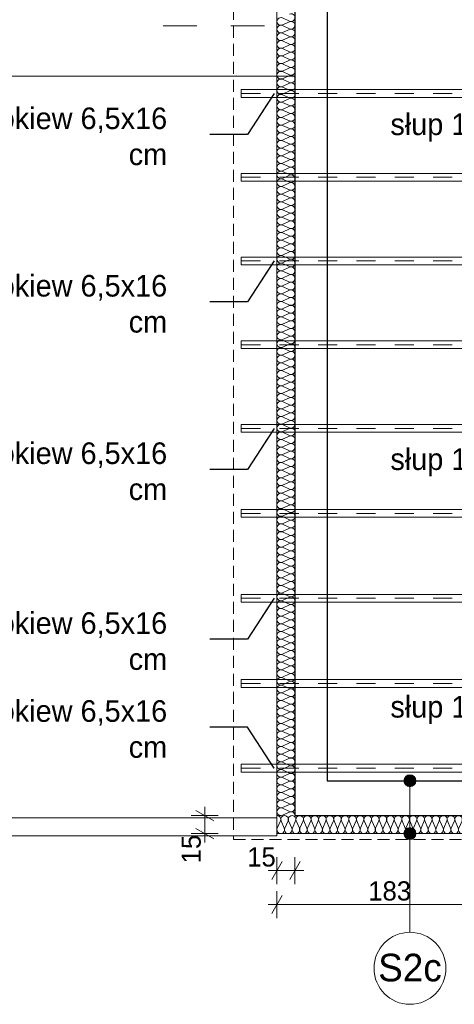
# Model space of a CAD drawing. Extents: x -547885 to -186295, y -25370 to 156194.
# Tile 217 of 256: x -491245 to -487619, y 103285 to 111488. Entities that reach past the tile are written whole.
import ezdxf

# ---------------------------------------------------------------- set-up
doc = ezdxf.new("R2010")
doc.units = 0
doc.header["$MEASUREMENT"] = 0
for name, pattern in [('Dashed', [564.444447, 282.222223, -282.222223]), ('Krawędzie ukryte', [150, 100, -50]), ('Przerywana', [320, 160, -160])]:
    doc.linetypes.add(name, pattern=pattern)
for name, color, linetype in [('Arch ocieplenie', 7, 'Continuous'), ('Arch opisy', 7, 'Continuous'), ('INWENT WYMIARY', 7, 'Continuous')]:
    doc.layers.add(name, color=color, linetype=linetype)
for name, color, linetype, lineweight, true_color in [('Arch ocieplenie_Nr_Pióra__44', 7, 'Continuous', 9, 0x029e21), ('Arch wykończenie_Nr_Pióra__3', 7, 'Continuous', 18, 0xff6600), ('INWENT DACH_Nr_Pióra__2', 7, 'Continuous', 13, 0x7f7f7f), ('INWENT KONST. DREWNIANA_Nr_Pióra__2', 7, 'Continuous', 13, 0x7f7f7f), ('INWENT RURY SPUSTOWE_Nr_Pióra__2', 7, 'Continuous', 13, 0x7f7f7f)]:
    doc.layers.add(name, color=color, linetype=linetype, lineweight=lineweight, true_color=true_color)
for name, color, linetype, lineweight in [('Arch opisy_Nr_Pióra__1', 7, 'Continuous', 25), ('Arch opisy_Nr_Pióra__21', 7, 'Continuous', 9), ('INWENT DACH_Nr_Pióra__21', 7, 'Continuous', 9), ('INWENT KONST. DREWNIANA_Nr_Pióra__21', 7, 'Continuous', 9), ('INWENT KONST. DREWNIANA_Nr_Pióra__46', 5, 'Continuous', 13), ('INWENT OPISY_Nr_Pióra__21', 7, 'Continuous', 9), ('INWENT OPISY_Nr_Pióra__41', 7, 'Continuous', 15), ('INWENT WYMIARY_Nr_Pióra__21', 7, 'Continuous', 9), ('INWENT.ŚCIANY_Nr_Pióra__1', 7, 'Continuous', 25)]:
    doc.layers.add(name, color=color, linetype=linetype, lineweight=lineweight)
doc.styles.add('GENERATED_STYLE_2', font='txt')
doc.styles.add('GENERATED_STYLE_5', font='txt')
doc.styles.add('GENERATED_STYLE_7', font='txt')
doc.dimstyles.new('GENERATED_STYLE__14', dxfattribs={"dimtxt": 0.18, "dimasz": 182.4, "dimexe": 0.18, "dimexo": 0.0625, "dimgap": 0.09, "dimtad": 0, "dimtih": 1, "dimtoh": 1, "dimdec": 4, "dimzin": 0, "dimdsep": 46, "dimcen": 0.09, "dimadec": 0, "dimazin": 0, "dimtfac": 1, "dimtdec": 4, "dimtmove": 0, "dimatfit": 3, "dimldrblk": 'ARROWHEAD_5', "dimfxl": 0, "dimtolj": 1, "dimtzin": 0, "dimarcsym": 0})
doc.dimstyles.new('GENERATED_STYLE__5', dxfattribs={"dimtxt": 160.000002, "dimasz": 114, "dimexe": 0.18, "dimexo": 0, "dimgap": 0.09, "dimtad": 1, "dimtih": 1, "dimtoh": 1, "dimdec": 0, "dimlfac": 0.1, "dimzin": 0, "dimdsep": 46, "dimtxsty": 'GENERATED_STYLE_2', "dimblk": 'ARROWHEAD_2', "dimblk1": 'ARROWHEAD_2', "dimblk2": 'ARROWHEAD_2', "dimcen": 0.09, "dimclrd": 7, "dimclre": 7, "dimclrt": 7, "dimazin": 0, "dimtfac": 1, "dimtdec": 4, "dimtmove": 0, "dimatfit": 3, "dimfxl": 0, "dimtolj": 1, "dimtzin": 0, "dimarcsym": 0})
doc.dimstyles.new('GENERATED_STYLE__7', dxfattribs={"dimtxt": 160.000002, "dimasz": 114, "dimexe": 0.18, "dimexo": 0, "dimgap": 0.09, "dimtad": 1, "dimdec": 0, "dimlfac": 0.1, "dimzin": 0, "dimdsep": 46, "dimtxsty": 'GENERATED_STYLE_2', "dimblk": 'ARROWHEAD_2', "dimblk1": 'ARROWHEAD_2', "dimblk2": 'ARROWHEAD_2', "dimcen": 0.09, "dimclrd": 7, "dimclre": 7, "dimclrt": 7, "dimazin": 0, "dimtfac": 1, "dimtdec": 4, "dimtmove": 0, "dimatfit": 3, "dimfxl": 0, "dimtolj": 1, "dimtzin": 0, "dimarcsym": 0})

# ---------------------------------------------------------------- blocks, each defined once
blk = doc.blocks.new('Izolacja cieplna 14_238', base_point=(-489098.3, 104857.6))
at = {"layer": 'Arch ocieplenie_Nr_Pióra__44', "linetype": 'Continuous'}
for p, q in [((-489095.7, 104752.3), (-489069.4, 104812.9)), ((-489064.1, 104812.9), (-489037.9, 104752.3)), ((-489032.6, 104752.3), (-489006.3, 104812.9)), ((-489001, 104812.9), (-488974.8, 104752.3)), ((-488969.5, 104752.3), (-488943.2, 104812.9)), ((-488937.9, 104812.9), (-488911.7, 104752.3)), ((-488906.4, 104752.3), (-488880.1, 104812.9)), ((-488874.8, 104812.9), (-488848.6, 104752.3)), ((-488843.3, 104752.3), (-488817, 104812.9)), ((-488811.7, 104812.9), (-488785.5, 104752.3)), ((-488780.2, 104752.3), (-488753.9, 104812.9)), ((-488748.6, 104812.9), (-488722.4, 104752.3)), ((-488717.1, 104752.3), (-488690.8, 104812.9)), ((-488685.5, 104812.9), (-488659.3, 104752.3)), ((-488654, 104752.3), (-488627.7, 104812.9)), ((-488622.4, 104812.9), (-488596.1, 104752.3)), ((-488590.8, 104752.3), (-488564.6, 104812.9)), ((-488559.3, 104812.9), (-488533, 104752.3)), ((-488527.7, 104752.3), (-488501.5, 104812.9)), ((-488496.2, 104812.9), (-488469.9, 104752.3)), ((-488464.6, 104752.3), (-488438.4, 104812.9)), ((-488433.1, 104812.9), (-488406.8, 104752.3)), ((-488401.5, 104752.3), (-488375.3, 104812.9)), ((-488370, 104812.9), (-488343.7, 104752.3)), ((-488338.4, 104752.3), (-488312.2, 104812.9)), ((-488306.9, 104812.9), (-488280.6, 104752.3)), ((-488275.3, 104752.3), (-488249.1, 104812.9)), ((-488243.8, 104812.9), (-488217.5, 104752.3)), ((-488212.2, 104752.3), (-488186, 104812.9)), ((-488180.7, 104812.9), (-488154.4, 104752.3)), ((-488149.1, 104752.3), (-488122.9, 104812.9)), ((-488117.6, 104812.9), (-488091.3, 104752.3)), ((-488086, 104752.3), (-488059.8, 104812.9)), ((-488054.5, 104812.9), (-488028.2, 104752.3)), ((-488022.9, 104752.3), (-487996.7, 104812.9)), ((-487991.4, 104812.9), (-487965.1, 104752.3)), ((-487959.8, 104752.3), (-487933.6, 104812.9)), ((-487928.3, 104812.9), (-487902, 104752.3)), ((-487896.7, 104752.3), (-487870.5, 104812.9)), ((-487865.2, 104812.9), (-487838.9, 104752.3)), ((-487833.6, 104752.3), (-487807.4, 104812.9)), ((-487802.1, 104812.9), (-487775.8, 104752.3)), ((-487770.5, 104752.3), (-487744.3, 104812.9)), ((-487739, 104812.9), (-487712.7, 104752.3)), ((-487707.4, 104752.3), (-487681.1, 104812.9)), ((-487675.8, 104812.9), (-487649.6, 104752.3)), ((-487644.3, 104752.3), (-487618, 104812.9)), ((-487612.7, 104812.9), (-487586.5, 104752.3)), ((-487581.2, 104752.3), (-487554.9, 104812.9)), ((-487549.6, 104812.9), (-487523.4, 104752.3)), ((-487518.1, 104752.3), (-487491.8, 104812.9)), ((-487486.5, 104812.9), (-487460.3, 104752.3)), ((-487455, 104752.3), (-487428.7, 104812.9)), ((-487423.4, 104812.9), (-487397.2, 104752.3)), ((-487391.9, 104752.3), (-487365.6, 104812.9)), ((-487360.3, 104812.9), (-487334.1, 104752.3)), ((-487328.8, 104752.3), (-487302.5, 104812.9)), ((-487297.2, 104812.9), (-487271, 104752.3))]:
    blk.add_line(p, q, dxfattribs=at)
for centre, start_param, end_param in [((-489098.3, 104825.7), 4.299596, 6.283185), ((-489035.2, 104825.7), 4.299595, 8.266774), ((-488972.1, 104825.7), 4.299595, 8.266774), ((-488909, 104825.7), 4.299595, 8.266774), ((-488845.9, 104825.7), 4.299595, 8.266774), ((-488782.8, 104825.7), 4.299595, 8.266774), ((-488719.7, 104825.7), 4.299595, 8.266774), ((-488656.6, 104825.7), 4.299595, 8.266774), ((-488593.5, 104825.7), 4.299595, 8.266774), ((-488530.4, 104825.7), 4.299595, 8.266774), ((-488467.3, 104825.7), 4.299595, 8.266774), ((-488404.2, 104825.7), 4.299595, 8.266774), ((-488341.1, 104825.7), 4.299595, 8.266774), ((-488278, 104825.7), 4.299595, 8.266774), ((-488214.9, 104825.7), 4.299595, 8.266774), ((-488151.8, 104825.7), 4.299595, 8.266774), ((-488088.7, 104825.7), 4.299595, 8.266774), ((-488025.6, 104825.7), 4.299595, 8.266774), ((-487962.5, 104825.7), 4.299595, 8.266774), ((-487899.4, 104825.7), 4.299595, 8.266774), ((-487836.3, 104825.7), 4.299595, 8.266774), ((-487773.2, 104825.7), 4.299595, 8.266774), ((-487710.1, 104825.7), 4.299595, 8.266774), ((-487646.9, 104825.7), 4.299595, 8.266774), ((-487583.8, 104825.7), 4.299595, 8.266774), ((-487520.7, 104825.7), 4.299595, 8.266774), ((-487457.6, 104825.7), 4.299595, 8.266774), ((-487394.5, 104825.7), 4.299595, 8.266774), ((-487331.4, 104825.7), 4.299595, 8.266774), ((-487268.3, 104825.7), 0, 1.983589), ((-489066.8, 104739.5), 1.158003, 5.125183), ((-489003.7, 104739.5), 1.158003, 5.125183), ((-488940.6, 104739.5), 1.158003, 5.125183), ((-488877.5, 104739.5), 1.158003, 5.125183), ((-488814.4, 104739.5), 1.158003, 5.125183), ((-488751.3, 104739.5), 1.158003, 5.125183), ((-488688.2, 104739.5), 1.158003, 5.125183), ((-488625, 104739.5), 1.158003, 5.125183), ((-488561.9, 104739.5), 1.158003, 5.125183), ((-488498.8, 104739.5), 1.158003, 5.125183), ((-488435.7, 104739.5), 1.158003, 5.125183), ((-488372.6, 104739.5), 1.158003, 5.125183), ((-488309.5, 104739.5), 1.158003, 5.125183), ((-488246.4, 104739.5), 1.158003, 5.125183), ((-488183.3, 104739.5), 1.158003, 5.125183), ((-488120.2, 104739.5), 1.158003, 5.125183), ((-488057.1, 104739.5), 1.158003, 5.125183), ((-487994, 104739.5), 1.158003, 5.125183), ((-487930.9, 104739.5), 1.158003, 5.125183), ((-487867.8, 104739.5), 1.158003, 5.125183), ((-487804.7, 104739.5), 1.158003, 5.125183), ((-487741.6, 104739.5), 1.158003, 5.125183), ((-487678.5, 104739.5), 1.158003, 5.125183), ((-487615.4, 104739.5), 1.158003, 5.125183), ((-487552.3, 104739.5), 1.158003, 5.125183), ((-487489.2, 104739.5), 1.158003, 5.125183), ((-487426.1, 104739.5), 1.158003, 5.125183), ((-487363, 104739.5), 1.158003, 5.125183), ((-487299.9, 104739.5), 1.158003, 5.125183)]:
    blk.add_ellipse(centre, major_axis=(0, 31.9), ratio=0.989029, start_param=start_param, end_param=end_param, dxfattribs=at)
blk = doc.blocks.new('Izolacja cieplna 14_239', base_point=(-488948.3, 104857.6))
at = {"layer": 'Arch ocieplenie_Nr_Pióra__44', "linetype": 'Continuous'}
for p, q in [((-488993, 111475.6), (-489053.6, 111502.1)), ((-489053.6, 111443.6), (-488993, 111470.2)), ((-488993, 111411.6), (-489053.6, 111438.2)), ((-489053.6, 111379.7), (-488993, 111406.3)), ((-488993, 111347.7), (-489053.6, 111374.3)), ((-489053.6, 111315.8), (-488993, 111342.4)), ((-488993, 111283.8), (-489053.6, 111310.4)), ((-489053.6, 111251.8), (-488993, 111278.4)), ((-488993, 111219.9), (-489053.6, 111246.5)), ((-489053.6, 111187.9), (-488993, 111214.5)), ((-488993, 111156), (-489053.6, 111182.6)), ((-489053.6, 111124), (-488993, 111150.6)), ((-488993, 111092.1), (-489053.6, 111118.6)), ((-489053.6, 111060.1), (-488993, 111086.7)), ((-488993, 111028.1), (-489053.6, 111054.7)), ((-489053.6, 110996.2), (-488993, 111022.8)), ((-488993, 110964.2), (-489053.6, 110990.8)), ((-489053.6, 110932.3), (-488993, 110958.9)), ((-488993, 110900.3), (-489053.6, 110926.9)), ((-489053.6, 110868.4), (-488993, 110894.9)), ((-488993, 110836.4), (-489053.6, 110863)), ((-489053.6, 110804.4), (-488993, 110831)), ((-488993, 110772.5), (-489053.6, 110799.1)), ((-489053.6, 110740.5), (-488993, 110767.1)), ((-488993, 110708.6), (-489053.6, 110735.2)), ((-489053.6, 110676.6), (-488993, 110703.2)), ((-488993, 110644.7), (-489053.6, 110671.2)), ((-489053.6, 110612.7), (-488993, 110639.3)), ((-488993, 110580.7), (-489053.6, 110607.3)), ((-489053.6, 110548.8), (-488993, 110575.4)), ((-488993, 110516.8), (-489053.6, 110543.4)), ((-489053.6, 110484.9), (-488993, 110511.5)), ((-488993, 110452.9), (-489053.6, 110479.5)), ((-489053.6, 110421), (-488993, 110447.5)), ((-488993, 110389), (-489053.6, 110415.6)), ((-489053.6, 110357), (-488993, 110383.6)), ((-488993, 110325.1), (-489053.6, 110351.7)), ((-489053.6, 110293.1), (-488993, 110319.7)), ((-488993, 110261.2), (-489053.6, 110287.7)), ((-489053.6, 110229.2), (-488993, 110255.8)), ((-488993, 110197.2), (-489053.6, 110223.8)), ((-489053.6, 110165.3), (-488993, 110191.9)), ((-488993, 110133.3), (-489053.6, 110159.9)), ((-489053.6, 110101.4), (-488993, 110128)), ((-488993, 110069.4), (-489053.6, 110096)), ((-489053.6, 110037.5), (-488993, 110064)), ((-488993, 110005.5), (-489053.6, 110032.1)), ((-489053.6, 109973.5), (-488993, 110000.1)), ((-488993, 109941.6), (-489053.6, 109968.2)), ((-489053.6, 109909.6), (-488993, 109936.2)), ((-488993, 109877.7), (-489053.6, 109904.3)), ((-489053.6, 109845.7), (-488993, 109872.3)), ((-488993, 109813.8), (-489053.6, 109840.3)), ((-489053.6, 109781.8), (-488993, 109808.4)), ((-488993, 109749.8), (-489053.6, 109776.4)), ((-489053.6, 109717.9), (-488993, 109744.5)), ((-488993, 109685.9), (-489053.6, 109712.5)), ((-489053.6, 109654), (-488993, 109680.6)), ((-488993, 109622), (-489053.6, 109648.6)), ((-489053.6, 109590.1), (-488993, 109616.6)), ((-488993, 109558.1), (-489053.6, 109584.7)), ((-489053.6, 109526.1), (-488993, 109552.7)), ((-488993, 109494.2), (-489053.6, 109520.8)), ((-489053.6, 109462.2), (-488993, 109488.8)), ((-488993, 109430.3), (-489053.6, 109456.8)), ((-489053.6, 109398.3), (-488993, 109424.9)), ((-488993, 109366.3), (-489053.6, 109392.9)), ((-489053.6, 109334.4), (-488993, 109361)), ((-488993, 109302.4), (-489053.6, 109329)), ((-489053.6, 109270.5), (-488993, 109297.1)), ((-488993, 109238.5), (-489053.6, 109265.1)), ((-489053.6, 109206.6), (-488993, 109233.1)), ((-488993, 109174.6), (-489053.6, 109201.2)), ((-489053.6, 109142.6), (-488993, 109169.2)), ((-488993, 109110.7), (-489053.6, 109137.3)), ((-489053.6, 109078.7), (-488993, 109105.3)), ((-488993, 109046.8), (-489053.6, 109073.4)), ((-489053.6, 109014.8), (-488993, 109041.4)), ((-488993, 108982.9), (-489053.6, 109009.4)), ((-489053.6, 108950.9), (-488993, 108977.5)), ((-488993, 108918.9), (-489053.6, 108945.5)), ((-489053.6, 108887), (-488993, 108913.6)), ((-488993, 108855), (-489053.6, 108881.6)), ((-489053.6, 108823.1), (-488993, 108849.7)), ((-488993, 108791.1), (-489053.6, 108817.7)), ((-489053.6, 108759.2), (-488993, 108785.7)), ((-488993, 108727.2), (-489053.6, 108753.8)), ((-489053.6, 108695.2), (-488993, 108721.8)), ((-488993, 108663.3), (-489053.6, 108689.9)), ((-489053.6, 108631.3), (-488993, 108657.9)), ((-488993, 108599.4), (-489053.6, 108626)), ((-489053.6, 108567.4), (-488993, 108594)), ((-488993, 108535.4), (-489053.6, 108562)), ((-489053.6, 108503.5), (-488993, 108530.1)), ((-488993, 108471.5), (-489053.6, 108498.1)), ((-489053.6, 108439.6), (-488993, 108466.2)), ((-488993, 108407.6), (-489053.6, 108434.2)), ((-489053.6, 108375.7), (-488993, 108402.2)), ((-488993, 108343.7), (-489053.6, 108370.3)), ((-489053.6, 108311.7), (-488993, 108338.3)), ((-488993, 108279.8), (-489053.6, 108306.4)), ((-489053.6, 108247.8), (-488993, 108274.4)), ((-488993, 108215.9), (-489053.6, 108242.5)), ((-489053.6, 108183.9), (-488993, 108210.5)), ((-488993, 108152), (-489053.6, 108178.5)), ((-489053.6, 108120), (-488993, 108146.6)), ((-488993, 108088), (-489053.6, 108114.6)), ((-489053.6, 108056.1), (-488993, 108082.7)), ((-488993, 108024.1), (-489053.6, 108050.7)), ((-489053.6, 107992.2), (-488993, 108018.8)), ((-488993, 107960.2), (-489053.6, 107986.8)), ((-489053.6, 107928.3), (-488993, 107954.8)), ((-488993, 107896.3), (-489053.6, 107922.9)), ((-489053.6, 107864.3), (-488993, 107890.9)), ((-488993, 107832.4), (-489053.6, 107859)), ((-489053.6, 107800.4), (-488993, 107827)), ((-488993, 107768.5), (-489053.6, 107795.1)), ((-489053.6, 107736.5), (-488993, 107763.1)), ((-488993, 107704.5), (-489053.6, 107731.1)), ((-489053.6, 107672.6), (-488993, 107699.2)), ((-488993, 107640.6), (-489053.6, 107667.2)), ((-489053.6, 107608.7), (-488993, 107635.3)), ((-488993, 107576.7), (-489053.6, 107603.3)), ((-489053.6, 107544.8), (-488993, 107571.3)), ((-488993, 107512.8), (-489053.6, 107539.4)), ((-489053.6, 107480.8), (-488993, 107507.4)), ((-488993, 107448.9), (-489053.6, 107475.5)), ((-489053.6, 107416.9), (-488993, 107443.5)), ((-488993, 107385), (-489053.6, 107411.6)), ((-489053.6, 107353), (-488993, 107379.6)), ((-488993, 107321.1), (-489053.6, 107347.6)), ((-489053.6, 107289.1), (-488993, 107315.7)), ((-488993, 107257.1), (-489053.6, 107283.7)), ((-489053.6, 107225.2), (-488993, 107251.8)), ((-488993, 107193.2), (-489053.6, 107219.8)), ((-489053.6, 107161.3), (-488993, 107187.9)), ((-488993, 107129.3), (-489053.6, 107155.9)), ((-489053.6, 107097.4), (-488993, 107123.9)), ((-488993, 107065.4), (-489053.6, 107092)), ((-489053.6, 107033.4), (-488993, 107060)), ((-488993, 107001.5), (-489053.6, 107028.1)), ((-489053.6, 106969.5), (-488993, 106996.1)), ((-488993, 106937.6), (-489053.6, 106964.2)), ((-489053.6, 106905.6), (-488993, 106932.2)), ((-488993, 106873.6), (-489053.6, 106900.2)), ((-489053.6, 106841.7), (-488993, 106868.3)), ((-488993, 106809.7), (-489053.6, 106836.3)), ((-489053.6, 106777.8), (-488993, 106804.4)), ((-488993, 106745.8), (-489053.6, 106772.4)), ((-489053.6, 106713.9), (-488993, 106740.4)), ((-488993, 106681.9), (-489053.6, 106708.5)), ((-489053.6, 106649.9), (-488993, 106676.5)), ((-488993, 106618), (-489053.6, 106644.6)), ((-489053.6, 106586), (-488993, 106612.6)), ((-488993, 106554.1), (-489053.6, 106580.7)), ((-489053.6, 106522.1), (-488993, 106548.7)), ((-488993, 106490.2), (-489053.6, 106516.7)), ((-489053.6, 106458.2), (-488993, 106484.8)), ((-488993, 106426.2), (-489053.6, 106452.8)), ((-489053.6, 106394.3), (-488993, 106420.9)), ((-488993, 106362.3), (-489053.6, 106388.9)), ((-489053.6, 106330.4), (-488993, 106357)), ((-488993, 106298.4), (-489053.6, 106325)), ((-489053.6, 106266.5), (-488993, 106293)), ((-488993, 106234.5), (-489053.6, 106261.1)), ((-489053.6, 106202.5), (-488993, 106229.1)), ((-488993, 106170.6), (-489053.6, 106197.2)), ((-489053.6, 106138.6), (-488993, 106165.2)), ((-488993, 106106.7), (-489053.6, 106133.3)), ((-489053.6, 106074.7), (-488993, 106101.3)), ((-488993, 106042.7), (-489053.6, 106069.3)), ((-489053.6, 106010.8), (-488993, 106037.4)), ((-488993, 105978.8), (-489053.6, 106005.4)), ((-489053.6, 105946.9), (-488993, 105973.5)), ((-488993, 105914.9), (-489053.6, 105941.5)), ((-489053.6, 105883), (-488993, 105909.5)), ((-488993, 105851), (-489053.6, 105877.6)), ((-489053.6, 105819), (-488993, 105845.6)), ((-488993, 105787.1), (-489053.6, 105813.7)), ((-489053.6, 105755.1), (-488993, 105781.7)), ((-488993, 105723.2), (-489053.6, 105749.8)), ((-489053.6, 105691.2), (-488993, 105717.8)), ((-488993, 105659.3), (-489053.6, 105685.8)), ((-489053.6, 105627.3), (-488993, 105653.9)), ((-488993, 105595.3), (-489053.6, 105621.9)), ((-489053.6, 105563.4), (-488993, 105590)), ((-488993, 105531.4), (-489053.6, 105558)), ((-489053.6, 105499.5), (-488993, 105526.1)), ((-488993, 105467.5), (-489053.6, 105494.1)), ((-489053.6, 105435.6), (-488993, 105462.1)), ((-488993, 105403.6), (-489053.6, 105430.2)), ((-489053.6, 105371.6), (-488993, 105398.2)), ((-488993, 105339.7), (-489053.6, 105366.3)), ((-489053.6, 105307.7), (-488993, 105334.3)), ((-488993, 105275.8), (-489053.6, 105302.4)), ((-489053.6, 105243.8), (-488993, 105270.4)), ((-488993, 105211.8), (-489053.6, 105238.4)), ((-489053.6, 105179.9), (-488993, 105206.5)), ((-488993, 105147.9), (-489053.6, 105174.5)), ((-489053.6, 105116), (-488993, 105142.6)), ((-488993, 105084), (-489053.6, 105110.6)), ((-489053.6, 105052.1), (-488993, 105078.6)), ((-488993, 105020.1), (-489053.6, 105046.7)), ((-489053.6, 104988.1), (-488993, 105014.7)), ((-488993, 104956.2), (-489053.6, 104982.8)), ((-489053.6, 104924.2), (-488993, 104950.8)), ((-488993, 104892.3), (-489053.6, 104918.9)), ((-489053.6, 104860.3), (-488993, 104886.9))]:
    blk.add_line(p, q, dxfattribs=at)
for centre, start_param, end_param in [((-489066.4, 111472.9), 5.870392, 9.837571), ((-488980.2, 111504.8), 2.7288, 6.695979), ((-488980.2, 111440.9), 2.7288, 6.695979), ((-489066.4, 111409), 5.870392, 9.837571), ((-488980.2, 111377), 2.7288, 6.695979), ((-489066.4, 111345), 5.870392, 9.837571), ((-489066.4, 111281.1), 5.870392, 9.837571), ((-488980.2, 111313.1), 2.7288, 6.695979), ((-489066.4, 111217.2), 5.870392, 9.837571), ((-488980.2, 111249.2), 2.7288, 6.695979), ((-489066.4, 111153.3), 5.870392, 9.837571), ((-488980.2, 111185.2), 2.7288, 6.695979), ((-488980.2, 111121.3), 2.7288, 6.695979), ((-489066.4, 111089.4), 5.870392, 9.837571), ((-488980.2, 111057.4), 2.7288, 6.695979), ((-489066.4, 111025.5), 5.870392, 9.837571), ((-489066.4, 110961.5), 5.870392, 9.837571), ((-488980.2, 110993.5), 2.7288, 6.695979), ((-489066.4, 110897.6), 5.870392, 9.837571), ((-488980.2, 110929.6), 2.7288, 6.695979), ((-488980.2, 110865.7), 2.7288, 6.695979), ((-489066.4, 110833.7), 5.870392, 9.837571), ((-488980.2, 110801.8), 2.7288, 6.695979), ((-489066.4, 110769.8), 5.870392, 9.837571), ((-489066.4, 110705.9), 5.870392, 9.837571), ((-488980.2, 110737.8), 2.7288, 6.695979), ((-489066.4, 110642), 5.870392, 9.837571), ((-488980.2, 110673.9), 2.7288, 6.695979), ((-489066.4, 110578.1), 5.870392, 9.837571), ((-488980.2, 110610), 2.7288, 6.695979), ((-488980.2, 110546.1), 2.7288, 6.695979), ((-489066.4, 110514.1), 5.870392, 9.837571), ((-488980.2, 110482.2), 2.7288, 6.695979), ((-489066.4, 110450.2), 5.870392, 9.837571), ((-489066.4, 110386.3), 5.870392, 9.837571), ((-488980.2, 110418.3), 2.7288, 6.695979), ((-489066.4, 110322.4), 5.870392, 9.837571), ((-488980.2, 110354.3), 2.7288, 6.695979), ((-488980.2, 110290.4), 2.7288, 6.695979), ((-489066.4, 110258.5), 5.870392, 9.837571), ((-488980.2, 110226.5), 2.7288, 6.695979), ((-489066.4, 110194.6), 5.870392, 9.837571), ((-489066.4, 110130.6), 5.870392, 9.837571), ((-488980.2, 110162.6), 2.7288, 6.695979), ((-489066.4, 110066.7), 5.870392, 9.837571), ((-488980.2, 110098.7), 2.7288, 6.695979), ((-489066.4, 110002.8), 5.870392, 9.837571), ((-488980.2, 110034.8), 2.7288, 6.695979), ((-488980.2, 109970.9), 2.7288, 6.695979), ((-489066.4, 109938.9), 5.870392, 9.837571), ((-488980.2, 109906.9), 2.7288, 6.695979), ((-489066.4, 109875), 5.870392, 9.837571), ((-489066.4, 109811.1), 5.870392, 9.837571), ((-488980.2, 109843), 2.7288, 6.695979), ((-489066.4, 109747.2), 5.870392, 9.837571), ((-488980.2, 109779.1), 2.7288, 6.695979), ((-489066.4, 109683.2), 5.870392, 9.837571), ((-488980.2, 109715.2), 2.7288, 6.695979), ((-488980.2, 109651.3), 2.7288, 6.695979), ((-489066.4, 109619.3), 5.870392, 9.837571), ((-489066.4, 109555.4), 5.870392, 9.837571), ((-488980.2, 109587.4), 2.7288, 6.695979), ((-489066.4, 109491.5), 5.870392, 9.837571), ((-488980.2, 109523.4), 2.7288, 6.695979), ((-489066.4, 109427.6), 5.870392, 9.837571), ((-488980.2, 109459.5), 2.7288, 6.695979), ((-488980.2, 109395.6), 2.7288, 6.695979), ((-489066.4, 109363.7), 5.870392, 9.837571), ((-488980.2, 109331.7), 2.7288, 6.695979), ((-489066.4, 109299.7), 5.870392, 9.837571), ((-489066.4, 109235.8), 5.870392, 9.837571), ((-488980.2, 109267.8), 2.7288, 6.695979), ((-489066.4, 109171.9), 5.870392, 9.837571), ((-488980.2, 109203.9), 2.7288, 6.695979), ((-489066.4, 109108), 5.870392, 9.837571), ((-488980.2, 109140), 2.7288, 6.695979), ((-488980.2, 109076), 2.7288, 6.695979), ((-489066.4, 109044.1), 5.870392, 9.837571), ((-489066.4, 108980.2), 5.870392, 9.837571), ((-488980.2, 109012.1), 2.7288, 6.695979), ((-489066.4, 108916.3), 5.870392, 9.837571), ((-488980.2, 108948.2), 2.7288, 6.695979), ((-489066.4, 108852.3), 5.870392, 9.837571), ((-488980.2, 108884.3), 2.7288, 6.695979), ((-488980.2, 108820.4), 2.7288, 6.695979), ((-489066.4, 108788.4), 5.870392, 9.837571), ((-488980.2, 108756.5), 2.7288, 6.695979), ((-489066.4, 108724.5), 5.870392, 9.837571), ((-489066.4, 108660.6), 5.870392, 9.837571), ((-488980.2, 108692.5), 2.7288, 6.695979), ((-489066.4, 108596.7), 5.870392, 9.837571), ((-488980.2, 108628.6), 2.7288, 6.695979), ((-489066.4, 108532.8), 5.870392, 9.837571), ((-488980.2, 108564.7), 2.7288, 6.695979), ((-488980.2, 108500.8), 2.7288, 6.695979), ((-489066.4, 108468.8), 5.870392, 9.837571), ((-489066.4, 108404.9), 5.870392, 9.837571), ((-488980.2, 108436.9), 2.7288, 6.695979), ((-489066.4, 108341), 5.870392, 9.837571), ((-488980.2, 108373), 2.7288, 6.695979), ((-489066.4, 108277.1), 5.870392, 9.837571), ((-488980.2, 108309.1), 2.7288, 6.695979), ((-488980.2, 108245.1), 2.7288, 6.695979), ((-489066.4, 108213.2), 5.870392, 9.837571), ((-488980.2, 108181.2), 2.7288, 6.695979), ((-489066.4, 108149.3), 5.870392, 9.837571), ((-489066.4, 108085.4), 5.870392, 9.837571), ((-488980.2, 108117.3), 2.7288, 6.695979), ((-489066.4, 108021.4), 5.870392, 9.837571), ((-488980.2, 108053.4), 2.7288, 6.695979), ((-489066.4, 107957.5), 5.870392, 9.837571), ((-488980.2, 107989.5), 2.7288, 6.695979), ((-488980.2, 107925.6), 2.7288, 6.695979), ((-489066.4, 107893.6), 5.870392, 9.837571), ((-489066.4, 107829.7), 5.870392, 9.837571), ((-488980.2, 107861.7), 2.7288, 6.695979), ((-489066.4, 107765.8), 5.870392, 9.837571), ((-488980.2, 107797.7), 2.7288, 6.695979), ((-489066.4, 107701.9), 5.870392, 9.837571), ((-488980.2, 107733.8), 2.7288, 6.695979), ((-488980.2, 107669.9), 2.7288, 6.695979), ((-489066.4, 107637.9), 5.870392, 9.837571), ((-488980.2, 107606), 2.7288, 6.695979), ((-489066.4, 107574), 5.870392, 9.837571), ((-489066.4, 107510.1), 5.870392, 9.837571), ((-488980.2, 107542.1), 2.7288, 6.695979), ((-489066.4, 107446.2), 5.870392, 9.837571), ((-488980.2, 107478.2), 2.7288, 6.695979), ((-489066.4, 107382.3), 5.870392, 9.837571), ((-488980.2, 107414.2), 2.7288, 6.695979), ((-488980.2, 107350.3), 2.7288, 6.695979), ((-489066.4, 107318.4), 5.870392, 9.837571), ((-488980.2, 107286.4), 2.7288, 6.695979), ((-489066.4, 107254.5), 5.870392, 9.837571), ((-489066.4, 107190.5), 5.870392, 9.837571), ((-488980.2, 107222.5), 2.7288, 6.695979), ((-489066.4, 107126.6), 5.870392, 9.837571), ((-488980.2, 107158.6), 2.7288, 6.695979), ((-488980.2, 107094.7), 2.7288, 6.695979), ((-489066.4, 107062.7), 5.870392, 9.837571), ((-488980.2, 107030.8), 2.7288, 6.695979), ((-489066.4, 106998.8), 5.870392, 9.837571), ((-489066.4, 106934.9), 5.870392, 9.837571), ((-488980.2, 106966.8), 2.7288, 6.695979), ((-489066.4, 106871), 5.870392, 9.837571), ((-488980.2, 106902.9), 2.7288, 6.695979), ((-489066.4, 106807), 5.870392, 9.837571), ((-488980.2, 106839), 2.7288, 6.695979), ((-488980.2, 106775.1), 2.7288, 6.695979), ((-489066.4, 106743.1), 5.870392, 9.837571), ((-488980.2, 106711.2), 2.7288, 6.695979), ((-489066.4, 106679.2), 5.870392, 9.837571), ((-489066.4, 106615.3), 5.870392, 9.837571), ((-488980.2, 106647.3), 2.7288, 6.695979), ((-489066.4, 106551.4), 5.870392, 9.837571), ((-488980.2, 106583.3), 2.7288, 6.695979), ((-488980.2, 106519.4), 2.7288, 6.695979), ((-489066.4, 106487.5), 5.870392, 9.837571), ((-488980.2, 106455.5), 2.7288, 6.695979), ((-489066.4, 106423.6), 5.870392, 9.837571), ((-489066.4, 106359.6), 5.870392, 9.837571), ((-488980.2, 106391.6), 2.7288, 6.695979), ((-489066.4, 106295.7), 5.870392, 9.837571), ((-488980.2, 106327.7), 2.7288, 6.695979), ((-489066.4, 106231.8), 5.870392, 9.837571), ((-488980.2, 106263.8), 2.7288, 6.695979), ((-488980.2, 106199.9), 2.7288, 6.695979), ((-489066.4, 106167.9), 5.870392, 9.837571), ((-488980.2, 106135.9), 2.7288, 6.695979), ((-489066.4, 106104), 5.870392, 9.837571), ((-489066.4, 106040.1), 5.870392, 9.837571), ((-488980.2, 106072), 2.7288, 6.695979), ((-489066.4, 105976.1), 5.870392, 9.837571), ((-488980.2, 106008.1), 2.7288, 6.695979), ((-488980.2, 105944.2), 2.7288, 6.695979), ((-489066.4, 105912.2), 5.870392, 9.837571), ((-488980.2, 105880.3), 2.7288, 6.695979), ((-489066.4, 105848.3), 5.870392, 9.837571), ((-489066.4, 105784.4), 5.870392, 9.837571), ((-488980.2, 105816.4), 2.7288, 6.695979), ((-489066.4, 105720.5), 5.870392, 9.837571), ((-488980.2, 105752.4), 2.7288, 6.695979), ((-489066.4, 105656.6), 5.870392, 9.837571), ((-488980.2, 105688.5), 2.7288, 6.695979), ((-488980.2, 105624.6), 2.7288, 6.695979), ((-489066.4, 105592.7), 5.870392, 9.837571), ((-488980.2, 105560.7), 2.7288, 6.695979), ((-489066.4, 105528.7), 5.870392, 9.837571), ((-489066.4, 105464.8), 5.870392, 9.837571), ((-488980.2, 105496.8), 2.7288, 6.695979), ((-489066.4, 105400.9), 5.870392, 9.837571), ((-488980.2, 105432.9), 2.7288, 6.695979), ((-488980.2, 105369), 2.7288, 6.695979), ((-489066.4, 105337), 5.870392, 9.837571), ((-488980.2, 105305), 2.7288, 6.695979), ((-489066.4, 105273.1), 5.870392, 9.837571), ((-489066.4, 105209.2), 5.870392, 9.837571), ((-488980.2, 105241.1), 2.7288, 6.695979), ((-489066.4, 105145.2), 5.870392, 9.837571), ((-488980.2, 105177.2), 2.7288, 6.695979), ((-489066.4, 105081.3), 5.870392, 9.837571), ((-488980.2, 105113.3), 2.7288, 6.695979), ((-488980.2, 105049.4), 2.7288, 6.695979), ((-489066.4, 105017.4), 5.870392, 9.837571), ((-488980.2, 104985.5), 2.7288, 6.695979), ((-489066.4, 104953.5), 5.870392, 9.837571), ((-489066.4, 104889.6), 5.870392, 9.837571), ((-488980.2, 104921.5), 2.7288, 6.695979), ((-488980.2, 104857.6), 4.712389, 6.695979)]:
    blk.add_ellipse(centre, major_axis=(0, 32), ratio=0.998249, start_param=start_param, end_param=end_param, dxfattribs=at)
blk = doc.blocks.new('*D804')
at = {"layer": 'INWENT WYMIARY_Nr_Pióra__21', "linetype": 'Continuous'}
for p, q in [((-489055, 104190.5), (-489141.6, 104040.5)), ((-489098.3, 104003), (-489098.3, 104228)), ((-487311.6, 104040.5), (-487225, 104190.5)), ((-487268.3, 104003), (-487268.3, 104228)), ((-489171.7, 104115.5), (-489098.3, 104115.5)), ((-489098.3, 104115.5), (-487268.3, 104115.5)), ((-487268.3, 104115.5), (-487195, 104115.5))]:
    blk.add_line(p, q, dxfattribs=at)
at = {"layer": 'INWENT WYMIARY_Nr_Pióra__21', "insert": (-488336.9, 104147.5), "char_height": 160, "attachment_point": 7, "style": 'GENERATED_STYLE_2'}
blk.add_mtext('{183}', dxfattribs=at)
blk = doc.blocks.new('ARROWHEAD_2')
at = {"color": 0, "linetype": 'Continuous', "lineweight": 0}
for p, q in [((0, 0), (-1, 0)), ((-0.378, -0.655), (0.378, 0.655))]:
    blk.add_line(p, q, dxfattribs=at)
blk = doc.blocks.new('*D812')
at = {"layer": 'INWENT WYMIARY_Nr_Pióra__21', "linetype": 'Continuous'}
for p, q in [((-489098.3, 104286.1), (-489098.3, 104511.1)), ((-488948.3, 104286.1), (-488948.3, 104511.1)), ((-489055, 104473.6), (-489141.6, 104323.6)), ((-488991.6, 104323.6), (-488905, 104473.6)), ((-489171.7, 104398.6), (-489098.3, 104398.6)), ((-489098.3, 104398.6), (-488948.3, 104398.6)), ((-488948.3, 104398.6), (-488875, 104398.6))]:
    blk.add_line(p, q, dxfattribs=at)
at = {"layer": 'INWENT WYMIARY_Nr_Pióra__21', "insert": (-489346.5, 104430.6), "char_height": 160, "attachment_point": 7, "style": 'GENERATED_STYLE_2'}
blk.add_mtext('{15}', dxfattribs=at)
blk = doc.blocks.new('*D813')
at = {"layer": 'INWENT WYMIARY_Nr_Pióra__21', "linetype": 'Continuous'}
for p, q in [((-489700.3, 104857.6), (-489700.3, 104931)), ((-489587.8, 104857.6), (-489812.8, 104857.6)), ((-489625.3, 104814.3), (-489775.3, 104900.9)), ((-489700.3, 104707.6), (-489700.3, 104857.6)), ((-489775.3, 104750.9), (-489625.3, 104664.3)), ((-489587.8, 104707.6), (-489812.8, 104707.6)), ((-489700.3, 104634.3), (-489700.3, 104707.6))]:
    blk.add_line(p, q, dxfattribs=at)
at = {"layer": 'INWENT WYMIARY_Nr_Pióra__21', "insert": (-489732.3, 104459.5), "char_height": 160, "attachment_point": 7, "rotation": 90, "style": 'GENERATED_STYLE_2'}
blk.add_mtext('{15}', dxfattribs=at)
blk = doc.blocks.new('ARROWHEAD_5')
at = {"color": 0, "linetype": 'Continuous', "lineweight": 0}
blk.add_line((0, 0), (-1, 0), dxfattribs=at)
blk.add_solid([(-1, 0.2679), (0, 0), (-1, -0.2679), (-1, 0.2679)], dxfattribs=at)
blk = doc.blocks.new('Linia_166', base_point=(-487988.9, 105147.6))
at = {"layer": 'Arch opisy_Nr_Pióra__21', "linetype": 'Continuous'}
for points in [[(-487938.9, 105147.6), (-487942.7, 105166.8), (-487953.5, 105183), (-487969.7, 105193.8), (-487988.9, 105197.6), (-488008, 105193.8), (-488024.2, 105183), (-488035.1, 105166.8), (-488038.9, 105147.6), (-488035.1, 105128.5), (-488024.2, 105112.3), (-488008, 105101.4), (-487988.9, 105097.6), (-487969.7, 105101.4), (-487953.5, 105112.3), (-487942.7, 105128.5)], [(-487938.9, 104707.6), (-487942.7, 104726.8), (-487953.5, 104743), (-487969.7, 104753.8), (-487988.9, 104757.6), (-488008, 104753.8), (-488024.2, 104743), (-488035.1, 104726.8), (-488038.9, 104707.6), (-488035.1, 104688.5), (-488024.2, 104672.3), (-488008, 104661.4), (-487988.9, 104657.6), (-487969.7, 104661.4), (-487953.5, 104672.3), (-487942.7, 104688.5)]]:
    blk.add_hatch(color=256, dxfattribs=at).paths.add_polyline_path(points, flags=0)
blk.add_line((-487988.9, 105097.6), (-487988.9, 104757.6), dxfattribs=at)
for centre in [(-487988.9, 105147.6), (-487988.9, 104707.6)]:
    blk.add_circle(centre, 50, dxfattribs=at)
blk = doc.blocks.new('Linia_167', base_point=(-487988.9, 104707.6))
at = {"layer": 'Arch opisy_Nr_Pióra__21', "linetype": 'Continuous'}
blk.add_line((-487988.9, 104707.6), (-487988.9, 103885), dxfattribs=at)
blk.add_circle((-487988.9, 103585), 300, dxfattribs=at)

msp = doc.modelspace()

# ---------------------------------------------------------------- linework, layer by layer
at = {"layer": 'Arch wykończenie_Nr_Pióra__3', "linetype": 'Continuous'}
for p, q in [((-489098.3, 117087.6), (-489098.3, 104707.6)), ((-480833.3, 104707.6), (-489099.8, 104707.6))]:
    msp.add_line(p, q, dxfattribs=at)
at = {"layer": 'INWENT DACH_Nr_Pióra__2', "linetype": 'Continuous'}
for p, q in [((-497708.3, 111017.6), (-488948.3, 111017.6)), ((-489098.3, 104837.6), (-497758.3, 104837.6))]:
    msp.add_line(p, q, dxfattribs=at)
at = {"layer": 'INWENT DACH_Nr_Pióra__21', "linetype": 'Krawędzie ukryte'}
for p, q in [((-489460.4, 117137.5), (-489460.4, 104657.6)), ((-489460.4, 104657.6), (-471511.2, 104657.6))]:
    msp.add_line(p, q, dxfattribs=at)
at = {"layer": 'INWENT KONST. DREWNIANA_Nr_Pióra__2', "linetype": 'Continuous'}
for p, q in [((-480485.8, 110905.1), (-489396.1, 110905.1)), ((-489396.1, 110905.1), (-489396.1, 110840.1)), ((-489396.1, 110840.1), (-480485.8, 110840.1)), ((-480485.8, 109510.1), (-489396.1, 109510.1)), ((-489396.1, 109510.1), (-489396.1, 109445.1)), ((-489396.1, 109445.1), (-480485.8, 109445.1)), ((-480485.8, 108115.1), (-489396.1, 108115.1)), ((-489396.1, 108115.1), (-489396.1, 108050.1)), ((-489396.1, 108050.1), (-480485.8, 108050.1)), ((-489396.1, 106700.1), (-489396.1, 106635.1)), ((-481968.3, 106700.1), (-489396.1, 106700.1)), ((-489396.1, 106635.1), (-481968.3, 106635.1)), ((-480485.8, 105285.1), (-489396.1, 105285.1)), ((-489396.1, 105285.1), (-489396.1, 105220.1)), ((-489396.1, 105220.1), (-480485.8, 105220.1))]:
    msp.add_line(p, q, dxfattribs=at)
at = {"layer": 'INWENT KONST. DREWNIANA_Nr_Pióra__21', "linetype": 'Przerywana'}
for p, q in [((-489396.1, 110872.6), (-480485.8, 110872.6)), ((-489396.1, 109477.6), (-480485.8, 109477.6)), ((-489396.1, 108082.6), (-480485.8, 108082.6)), ((-489396.1, 106667.6), (-481968.3, 106667.6)), ((-489396.1, 105252.6), (-480485.8, 105252.6))]:
    msp.add_line(p, q, dxfattribs=at)
at = {"layer": 'INWENT KONST. DREWNIANA_Nr_Pióra__46', "linetype": 'Continuous'}
for p, q in [((-480485.8, 110207.6), (-489396.1, 110207.6)), ((-489396.1, 110207.6), (-489396.1, 110142.6)), ((-489396.1, 110142.6), (-480485.8, 110142.6)), ((-480485.8, 108812.6), (-489396.1, 108812.6)), ((-489396.1, 108812.6), (-489396.1, 108747.6)), ((-489396.1, 108747.6), (-480485.8, 108747.6)), ((-480485.8, 107407.6), (-489396.1, 107407.6)), ((-489396.1, 107407.6), (-489396.1, 107342.6)), ((-489396.1, 107342.6), (-480485.8, 107342.6)), ((-489396.1, 105990.1), (-489396.1, 105925.1)), ((-481968.3, 105990.1), (-489396.1, 105990.1)), ((-489396.1, 105925.1), (-481968.3, 105925.1))]:
    msp.add_line(p, q, dxfattribs=at)
at = {"layer": 'INWENT KONST. DREWNIANA_Nr_Pióra__46', "linetype": 'Przerywana'}
for p, q in [((-489396.1, 110175.1), (-480485.8, 110175.1)), ((-489396.1, 108780.1), (-480485.8, 108780.1)), ((-489396.1, 107375.1), (-480485.8, 107375.1)), ((-489396.1, 105957.6), (-481968.3, 105957.6))]:
    msp.add_line(p, q, dxfattribs=at)
at = {"layer": 'INWENT OPISY_Nr_Pióra__41', "linetype": 'Dashed'}
msp.add_line((-490048.3, 111437.6), (-488948.3, 111437.6), dxfattribs=at)
at = {"layer": 'INWENT RURY SPUSTOWE_Nr_Pióra__2', "linetype": 'Continuous'}
for p, q in [((-489098.3, 104837.6), (-489098.3, 104687.6)), ((-489098.3, 104687.6), (-497758.3, 104687.6))]:
    msp.add_line(p, q, dxfattribs=at)
at = {"layer": 'INWENT.ŚCIANY_Nr_Pióra__1', "linetype": 'Continuous'}
for p, q in [((-488948.3, 116937.5), (-488948.3, 104857.6)), ((-488678.3, 116647.5), (-488678.3, 105147.6)), ((-488678.3, 105147.6), (-480888.3, 105147.6)), ((-488948.3, 104857.6), (-480878.3, 104857.6))]:
    msp.add_line(p, q, dxfattribs=at)

# ---------------------------------------------------------------- block references
at = {"layer": 'Arch ocieplenie', "color": 104, "linetype": 'Continuous', "lineweight": 13, "true_color": 0x029e21}
for name, p in [('Izolacja cieplna 14_239', (-488948.3, 104857.6)), ('Izolacja cieplna 14_238', (-489098.3, 104857.6))]:
    msp.add_blockref(name, p, dxfattribs=at)
at = {"layer": 'Arch opisy', "linetype": 'Continuous'}
for name, p in [('Linia_166', (-487988.9, 105147.6)), ('Linia_167', (-487988.9, 104707.6))]:
    msp.add_blockref(name, p, dxfattribs=at)

# ---------------------------------------------------------------- texts
at = {"layer": 'Arch opisy_Nr_Pióra__1', "linetype": 'Continuous', "insert": (-487988.9, 103706.4), "char_height": 230, "attachment_point": 2, "style": 'GENERATED_STYLE_7'}
msp.add_mtext('{S2c}', dxfattribs=at)
at = {"layer": 'INWENT OPISY_Nr_Pióra__21', "linetype": 'Continuous', "char_height": 180, "attachment_point": 6, "style": 'GENERATED_STYLE_5'}
for s, insert, width in [('{krokiew 6,5x16 cm}', (-490014.2, 110514.8), 1722.92), ('{słup 11x11 cm}', (-486988, 110465.1), 1340.05), ('{krokiew 6,5x16 cm}', (-490014.2, 109119.8), 1722.92), ('{krokiew 6,5x16 cm}', (-490014.2, 107724.8), 1722.92), ('{słup 11x11 cm}', (-486988, 107675.1), 1340.05), ('{krokiew 6,5x16 cm}', (-490014.2, 106309.8), 1722.92), ('{słup 11x11 cm}', (-486988, 105612.5), 1340.05), ('{krokiew 6,5x16 cm}', (-490014.2, 105577.2), 1722.92)]:
    msp.add_mtext(s, dxfattribs=dict(at, insert=insert, width=width))

# ---------------------------------------------------------------- dimensions: what is measured, and where the dimension line sits
at = {"layer": 'INWENT WYMIARY', "linetype": 'Continuous'}
dim = msp.add_linear_dim(base=(-489700.3, 104707.6), p1=(-489098.3, 104707.6), p2=(-488948.3, 104857.6), angle=90, dimstyle='GENERATED_STYLE__7', dxfattribs=at)
dim.commit()
dim.dimension.update_dxf_attribs({"geometry": '*D813', "text_midpoint": (-489812.3, 104580.9)})
for base, p2, picture, middle in [((-489098.3, 104398.6), (-488948.3, 104857.6), '*D812', (-489225.1, 104510.6)), ((-489098.3, 104115.5), (-487268.3, 104782.6), '*D804', (-488154.8, 104227.5))]:
    dim = msp.add_linear_dim(base=base, p1=(-489098.3, 104707.6), p2=p2, dimstyle='GENERATED_STYLE__5', dxfattribs=at)
    dim.commit()
    dim.dimension.update_dxf_attribs({"geometry": picture, "text_midpoint": middle})

# ---------------------------------------------------------------- leaders
at = {"layer": 'INWENT OPISY_Nr_Pióra__21', "linetype": 'Continuous', "annotation_type": 0, "has_hookline": 1, "hookline_direction": 1, "text_width": 1440}
for points in [[(-489120.4, 110872.6), (-489345.3, 110531.4), (-489659.3, 110531.4)], [(-489120.4, 109477.6), (-489345.3, 109136.4), (-489659.3, 109136.4)], [(-489120.4, 108082.6), (-489345.3, 107741.4), (-489659.3, 107741.4)], [(-489120.4, 106667.6), (-489345.3, 106326.4), (-489659.3, 106326.4)], [(-489120.4, 105252.6), (-489345.3, 105593.8), (-489659.3, 105593.8)]]:
    msp.add_leader(points, dimstyle='GENERATED_STYLE__14', dxfattribs=at)

doc.saveas('drawing.dxf')
